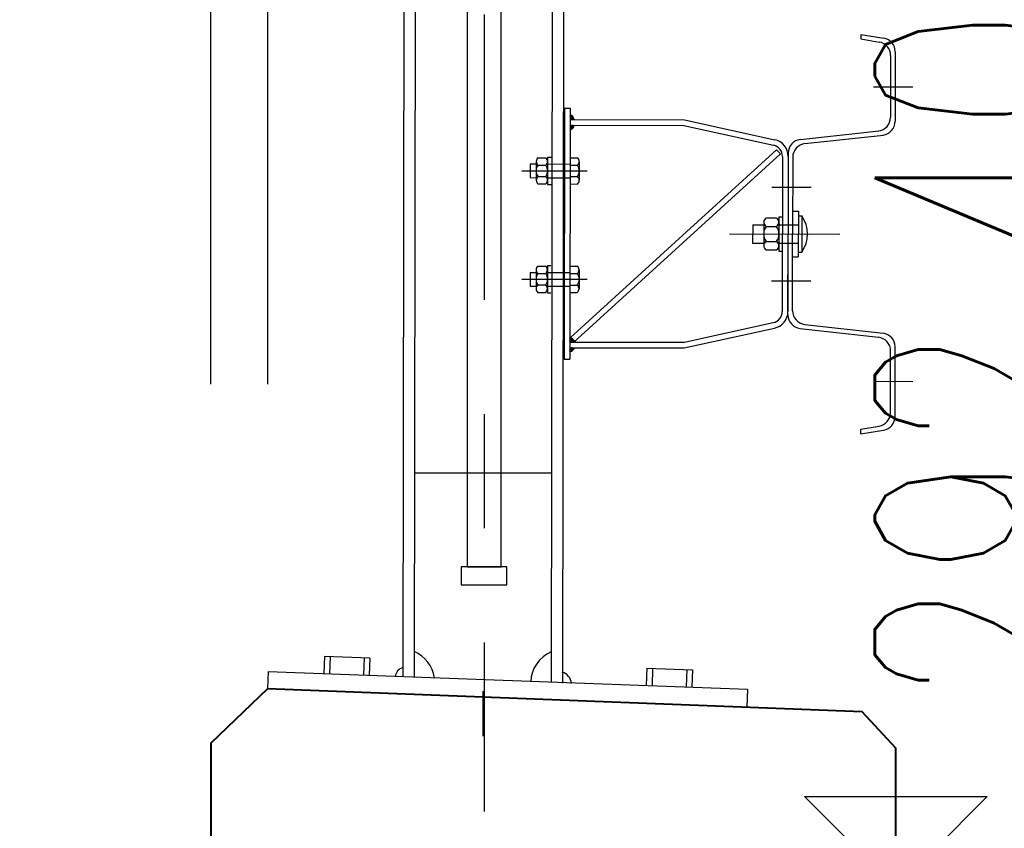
# Model space of a CAD drawing. Header units: metres. Extents: x -912764 to -454925, y -2226138 to -1112338.
# Tile 145 of 256: x -456345.861 to -456344.998, y -1112943.28 to -1112942.571. Entities that reach past the tile are written whole.
import ezdxf

# ---------------------------------------------------------------- set-up
doc = ezdxf.new("R2010")
doc.units = ezdxf.units.M
doc.linetypes.add('DASHDOT2', pattern=[0.375, 0.25, -0.0625, 0, -0.0625])
doc.linetypes.add('SOLID', pattern=[0])
for name, color, linetype in [('!řezy tenká', 1, 'Continuous'), ('018-ZSvodidlo', 8, 'Continuous'), ('025', 1, 'Continuous'), ('025-OSY', 4, 'DASHDOT2'), ('025-ZSvodidlo', 1, 'Continuous'), ('C3D_ZPR', 7, 'Continuous'), ('p_koty', 7, 'Continuous')]:
    doc.layers.add(name, color=color, linetype=linetype)
for name, color, linetype, lineweight in [('_NOVÝ STAV', 1, 'Continuous', 30), ('_NOVÝ STAV - POPISKY KATASTR', 7, 'Continuous', 30), ('R-koty vyskove', 7, 'Continuous', 13)]:
    doc.layers.add(name, color=color, linetype=linetype, lineweight=lineweight)
doc.layers.add('PDF2_13', color=140, linetype='Continuous', true_color=0x00bfff)
doc.styles.add('StandardUzky', font='simplex.shx', dxfattribs={"width": 0.65})
doc.styles.add('znacky', font='arial.ttf')
doc.dimstyles.new('1000', dxfattribs={"dimscale": 0.5, "dimtxt": 1, "dimasz": 0.6, "dimexe": 0.3, "dimexo": 0.5, "dimgap": 0.5, "dimtad": 1, "dimzin": 1, "dimdsep": 46, "dimtxsty": 'znacky', "dimblk": 'OBLIQUE', "dimcen": 1, "dimdle": 0.3, "dimclrd": 256, "dimclre": 256, "dimclrt": 256, "dimadec": 3, "dimazin": 0, "dimtfac": 1, "dimtmove": 0, "dimatfit": 3, "dimldrblk": 'OBLIQUE', "dimfxl": 1, "dimlwd": -1, "dimlwe": -1, "dimarcsym": 0})

# ---------------------------------------------------------------- blocks, each defined once
blk = doc.blocks.new('_Oblique')
at = {"color": 0, "linetype": 'ByBlock', "lineweight": -2}
blk.add_line((-0.5, -0.5), (0.5, 0.5), dxfattribs=at)
blk = doc.blocks.new('*D987')
at = {"layer": 'C3D_ZPR', "color": 1, "transparency": 16777216}
for p, q in [((0, 0.94121), (0, 1.51621)), ((0.5, 0.94121), (0.5, 1.51621)), ((-0.15, 1.44121), (0.65, 1.44121))]:
    blk.add_line(p, q, dxfattribs=at)
at = {"layer": 'Defpoints', "color": 0, "transparency": 16777216}
for p in [(0.5, 1.44121), (0, 0.2338), (0.5, 0.2338)]:
    blk.add_point(p, dxfattribs=at)
at = {"layer": 'C3D_ZPR', "color": 1, "transparency": 16777216, "xscale": 0.075, "yscale": 0.075, "zscale": 0.075, "rotation": 180}
blk.add_blockref('_Oblique', (0, 1.44121), dxfattribs=at)
at = {"layer": 'C3D_ZPR', "color": 1, "transparency": 16777216, "xscale": 0.075, "yscale": 0.075, "zscale": 0.075}
blk.add_blockref('_Oblique', (0.5, 1.44121), dxfattribs=at)
at = {"layer": 'C3D_ZPR', "color": 1, "transparency": 16777216, "insert": (0.25, 1.59121), "char_height": 0.2, "attachment_point": 5, "style": 'StandardUzky'}
blk.add_mtext('500', dxfattribs=at)
blk = doc.blocks.new('*D988')
at = {"layer": 'C3D_ZPR', "color": 1, "transparency": 16777216}
for p, q in [((-0.60011, 0.94121), (-0.60011, 1.51621)), ((0, 0.94121), (0, 1.51621)), ((-0.75011, 1.44121), (0.15, 1.44121))]:
    blk.add_line(p, q, dxfattribs=at)
at = {"layer": 'Defpoints', "color": 0, "transparency": 16777216}
for p in [(0, 1.44121), (-0.60011, 0.12672), (0, 0.07)]:
    blk.add_point(p, dxfattribs=at)
at = {"layer": 'C3D_ZPR', "color": 1, "transparency": 16777216, "xscale": 0.075, "yscale": 0.075, "zscale": 0.075, "rotation": 180}
blk.add_blockref('_Oblique', (-0.60011, 1.44121), dxfattribs=at)
at = {"layer": 'C3D_ZPR', "color": 1, "transparency": 16777216, "xscale": 0.075, "yscale": 0.075, "zscale": 0.075}
blk.add_blockref('_Oblique', (0, 1.44121), dxfattribs=at)
at = {"layer": 'C3D_ZPR', "color": 1, "transparency": 16777216, "insert": (-0.30006, 1.59121), "char_height": 0.2, "attachment_point": 5, "style": 'StandardUzky'}
blk.add_mtext('600', dxfattribs=at)
blk = doc.blocks.new('*D990')
at = {"layer": 'C3D_ZPR', "color": 1, "transparency": 16777216}
for p, q in [((-0.60011, 0.44121), (-0.60011, 1.01621)), ((-0.55009, 0.44121), (-0.55009, 1.01621)), ((-0.60011, 0.94121), (-1.24115, 0.94121)), ((-0.55009, 0.94121), (-0.60011, 0.94121)), ((-0.55009, 0.94121), (-0.47509, 0.94121))]:
    blk.add_line(p, q, dxfattribs=at)
at = {"layer": 'Defpoints', "color": 0, "transparency": 16777216}
for p in [(-0.55009, 0.94121), (-0.55009, 0.18189), (-0.60011, 0.12672)]:
    blk.add_point(p, dxfattribs=at)
at = {"layer": 'C3D_ZPR', "color": 1, "transparency": 16777216, "xscale": 0.075, "yscale": 0.075, "zscale": 0.075}
blk.add_blockref('_Oblique', (-0.60011, 0.94121), dxfattribs=at)
at = {"layer": 'C3D_ZPR', "color": 1, "transparency": 16777216, "xscale": 0.075, "yscale": 0.075, "zscale": 0.075, "rotation": 180}
blk.add_blockref('_Oblique', (-0.55009, 0.94121), dxfattribs=at)
at = {"layer": 'C3D_ZPR', "color": 1, "transparency": 16777216, "insert": (-1.08591, 1.09121), "char_height": 0.2, "attachment_point": 5, "style": 'StandardUzky'}
blk.add_mtext('50', dxfattribs=at)
blk = doc.blocks.new('*D339')
at = {"layer": 'C3D_ZPR', "color": 1, "transparency": 16777216}
for p, q in [((1.7427, 0.15423), (1.7427, 0.72459)), ((1.7427, 0), (1.7427, 0.30423)), ((1.2427, 0.15423), (1.8177, 0.15423)), ((1.2427, 0), (1.8177, 0))]:
    blk.add_line(p, q, dxfattribs=at)
at = {"layer": 'Defpoints', "color": 0, "lineweight": 50, "transparency": 16777216}
for p in [(-0.02964, 0.15423), (0, 0), (1.7427, 0)]:
    blk.add_point(p, dxfattribs=at)
at = {"layer": 'C3D_ZPR', "color": 1, "transparency": 16777216, "xscale": 0.075, "yscale": 0.075, "zscale": 0.075}
for p, rotation in [((1.7427, 0.15423), 90), ((1.7427, 0), 270)]:
    blk.add_blockref('_Oblique', p, dxfattribs=dict(at, rotation=rotation))
at = {"layer": 'C3D_ZPR', "color": 1, "transparency": 16777216, "insert": (1.5927, 0.51673), "char_height": 0.2, "attachment_point": 5, "rotation": 90, "style": 'StandardUzky'}
blk.add_mtext('154', dxfattribs=at)
blk = doc.blocks.new('A$C021ef3a7')
at = {"layer": '018-ZSvodidlo', "color": 1}
blk.add_line((-0.10383, -0.51746), (-0.22383, -0.51728), dxfattribs=at)
at = {"layer": '025', "color": 1}
blk.add_line((-0.16398, -0.70844), (-0.16398, -0.74792), dxfattribs=at)
at = {"layer": '025-OSY', "color": 1}
blk.add_line((-0.16276, 0.43432), (-0.16276, -0.81393), dxfattribs=at)
at = {"layer": '025-ZSvodidlo', "color": 1}
for p, q in [((-0.23275, 0.20518), (-0.23409, -0.69553)), ((-0.22275, 0.20517), (-0.22409, -0.69595)), ((-0.10275, 0.20499), (-0.1041, -0.70093)), ((-0.09275, 0.20498), (-0.0941, -0.70134)), ((0.16735, -0.13294), (0.16734, -0.137)), ((0.16734, -0.137), (0.18331, -0.13968)), ((0.16735, -0.13294), (0.18732, -0.1363)), ((0.19332, -0.15153), (0.19324, -0.20566)), ((0.19733, -0.14815), (0.19724, -0.20925)), ((0.17844, -0.17896), (0.2129, -0.17901)), ((-0.09236, -0.19756), (-0.09269, -0.41756)), ((-0.09236, -0.19756), (-0.08736, -0.19756)), ((-0.08736, -0.19756), (-0.08769, -0.41756)), ((-0.08738, -0.20628), (-0.08561, -0.20453)), ((-0.08738, -0.20672), (-0.08539, -0.20475)), ((-0.08738, -0.20717), (-0.08519, -0.20499)), ((-0.08738, -0.20761), (-0.085, -0.20524)), ((-0.08596, -0.20757), (-0.08738, -0.20615)), ((-0.0864, -0.20757), (-0.08738, -0.20659)), ((-0.08737, -0.20407), (-0.08696, -0.20366)), ((-0.08737, -0.20451), (-0.08665, -0.2038)), ((-0.08374, -0.20758), (-0.08737, -0.20394)), ((-0.08737, -0.20496), (-0.08637, -0.20395)), ((-0.08737, -0.2054), (-0.0861, -0.20413)), ((-0.08737, -0.20584), (-0.08585, -0.20432)), ((-0.08418, -0.20758), (-0.08737, -0.20438)), ((-0.08463, -0.20758), (-0.08737, -0.20482)), ((-0.08507, -0.20758), (-0.08737, -0.20527)), ((-0.08551, -0.20757), (-0.08737, -0.20571)), ((-0.08442, -0.20646), (-0.08735, -0.20352)), ((-0.08689, -0.20757), (-0.08483, -0.20551)), ((-0.08472, -0.20572), (-0.08661, -0.20382)), ((-0.08645, -0.20757), (-0.08468, -0.2058)), ((-0.08601, -0.20757), (-0.08454, -0.2061)), ((-0.08557, -0.20757), (-0.08443, -0.20643)), ((-0.08513, -0.20758), (-0.08433, -0.20678)), ((-0.08739, -0.21291), (-0.08704, -0.21257)), ((-0.08739, -0.21335), (-0.0866, -0.21257)), ((-0.08739, -0.2138), (-0.08616, -0.21257)), ((-0.08739, -0.21424), (-0.08572, -0.21257)), ((-0.08739, -0.21468), (-0.08528, -0.21258)), ((-0.08739, -0.21512), (-0.08484, -0.21258)), ((-0.08739, -0.21556), (-0.0844, -0.21258)), ((-0.08739, -0.216), (-0.08411, -0.21274)), ((-0.0852, -0.21541), (-0.08739, -0.21322)), ((-0.08542, -0.21563), (-0.08739, -0.21366)), ((-0.08566, -0.21583), (-0.08739, -0.2141)), ((-0.08592, -0.21601), (-0.08739, -0.21455)), ((-0.0862, -0.21618), (-0.08739, -0.21499)), ((-0.0865, -0.21632), (-0.08739, -0.21543)), ((-0.08684, -0.20757), (-0.08738, -0.20703)), ((-0.08738, -0.20756), (0.01262, -0.20771)), ((-0.08738, -0.21256), (0.01207, -0.21271)), ((-0.08499, -0.21518), (-0.08738, -0.21278)), ((-0.08481, -0.21492), (-0.08714, -0.21258)), ((-0.08701, -0.21651), (-0.08427, -0.21377)), ((-0.08464, -0.21465), (-0.08671, -0.21257)), ((-0.08628, -0.21622), (-0.08456, -0.2145)), ((-0.08449, -0.21436), (-0.08627, -0.21257)), ((-0.08436, -0.21405), (-0.08582, -0.21257)), ((-0.08425, -0.21371), (-0.08538, -0.21257)), ((-0.08417, -0.21335), (-0.08494, -0.21258)), ((-0.08412, -0.21295), (-0.08449, -0.21258)), ((0.01207, -0.21271), (0.09074, -0.23012)), ((0.01262, -0.20771), (0.09182, -0.22524)), ((-0.08682, -0.21645), (-0.08739, -0.21587)), ((-0.08716, -0.21655), (-0.08739, -0.21631)), ((0.11427, -0.2251), (0.18293, -0.21757)), ((0.11827, -0.22868), (0.18693, -0.22116)), ((-0.11556, -0.24102), (-0.10869, -0.24103)), ((-0.10713, -0.24054), (-0.10716, -0.26454)), ((-0.10713, -0.24054), (-0.10413, -0.24054)), ((-0.08743, -0.39886), (0.09336, -0.23402)), ((-0.08743, -0.24106), (-0.08099, -0.24107)), ((-0.08406, -0.40256), (0.09673, -0.23771)), ((0.09673, -0.23771), (0.09336, -0.23402)), ((0.09858, -0.2399), (0.09837, -0.37572)), ((0.10358, -0.23991), (0.10337, -0.37573)), ((0.10358, -0.23701), (0.10347, -0.30785)), ((0.10358, -0.23996), (0.10347, -0.30785)), ((0.10757, -0.24059), (0.10747, -0.30785)), ((-0.12243, -0.24651), (-0.12245, -0.25851)), ((-0.12243, -0.24651), (-0.11713, -0.24652)), ((-0.11713, -0.24429), (-0.11716, -0.26101)), ((-0.11557, -0.24752), (-0.1087, -0.24753)), ((-0.10713, -0.24654), (-0.08743, -0.24656)), ((-0.08744, -0.24756), (-0.081, -0.24757)), ((-0.07951, -0.24433), (-0.07953, -0.26083)), ((-0.12971, -0.2525), (-0.07445, -0.25258)), ((-0.12771, -0.2525), (-0.07245, -0.25259)), ((-0.12245, -0.25851), (-0.11715, -0.25852)), ((-0.11559, -0.25752), (-0.10872, -0.25753)), ((-0.10715, -0.25854), (-0.08745, -0.25856)), ((-0.08745, -0.25756), (-0.08102, -0.25757)), ((-0.1156, -0.26402), (-0.10873, -0.26403)), ((-0.10716, -0.26454), (-0.10416, -0.26454)), ((-0.08746, -0.26406), (-0.08103, -0.26407)), ((0.08921, -0.26683), (0.12367, -0.26688)), ((0.0955, -0.29284), (0.09545, -0.32284)), ((0.0955, -0.29284), (0.0985, -0.29284)), ((0.1075, -0.28985), (0.10747, -0.30785)), ((0.1075, -0.29135), (0.10747, -0.30785)), ((0.1075, -0.28785), (0.1125, -0.28786)), ((0.1125, -0.28786), (0.11244, -0.32786)), ((0.1125, -0.29186), (0.1155, -0.29186)), ((0.1155, -0.29186), (0.11545, -0.32386)), ((0.07249, -0.29982), (0.07246, -0.31578)), ((0.07249, -0.29982), (0.08219, -0.29984)), ((0.08219, -0.29687), (0.08216, -0.3191)), ((0.08427, -0.30117), (0.0934, -0.30118)), ((0.08428, -0.29382), (0.09341, -0.29383)), ((0.09549, -0.29986), (0.11249, -0.29988)), ((0.05212, -0.30777), (0.14881, -0.30791)), ((0.06721, -0.30779), (0.12247, -0.30788)), ((0.10337, -0.37869), (0.10347, -0.30785)), ((0.10738, -0.37511), (0.10747, -0.30785)), ((0.10745, -0.32435), (0.10747, -0.30785)), ((0.10745, -0.32585), (0.10747, -0.30785)), ((0.07246, -0.31578), (0.08216, -0.3158)), ((0.08425, -0.31447), (0.09338, -0.31448)), ((0.09546, -0.31582), (0.11246, -0.31584)), ((0.08424, -0.32182), (0.09337, -0.32183)), ((0.09545, -0.32284), (0.09845, -0.32284)), ((0.11245, -0.32386), (0.11545, -0.32386)), ((-0.1157, -0.33602), (-0.10883, -0.33603)), ((-0.10727, -0.33554), (-0.1073, -0.35954)), ((-0.10727, -0.33554), (-0.10427, -0.33554)), ((-0.08757, -0.33606), (-0.08113, -0.33607)), ((0.10745, -0.32785), (0.11244, -0.32786)), ((-0.12258, -0.34151), (-0.12259, -0.35351)), ((-0.12258, -0.34151), (-0.11728, -0.34152)), ((-0.11727, -0.33929), (-0.1173, -0.35601)), ((-0.11571, -0.34252), (-0.10884, -0.34253)), ((-0.10728, -0.34154), (-0.0876, -0.34156)), ((-0.08758, -0.34256), (-0.08114, -0.34257)), ((-0.07965, -0.33933), (-0.07967, -0.35583)), ((-0.12985, -0.3475), (-0.07459, -0.34758)), ((-0.12785, -0.3475), (-0.07259, -0.34759)), ((-0.12259, -0.35351), (-0.11729, -0.35352)), ((-0.11573, -0.35252), (-0.10886, -0.35253)), ((-0.10729, -0.35354), (-0.08762, -0.35356)), ((-0.08759, -0.35256), (-0.08116, -0.35257)), ((0.08909, -0.34883), (0.12354, -0.34888)), ((-0.11574, -0.35902), (-0.10887, -0.35903)), ((-0.1073, -0.35954), (-0.1043, -0.35954)), ((-0.0876, -0.35906), (-0.08117, -0.35907)), ((0.01126, -0.40283), (0.09051, -0.38553)), ((0.11803, -0.38705), (0.18667, -0.39478)), ((0.01233, -0.40771), (0.09157, -0.39042)), ((0.11403, -0.39063), (0.18267, -0.39836)), ((-0.08767, -0.40209), (-0.08527, -0.3997)), ((-0.08767, -0.40231), (-0.08511, -0.39976)), ((-0.08767, -0.40253), (-0.08506, -0.39993)), ((-0.08714, -0.40256), (-0.08767, -0.40204)), ((-0.08739, -0.40254), (-0.08767, -0.40226)), ((-0.08767, -0.40256), (0.01233, -0.40271)), ((-0.08274, -0.40255), (-0.08766, -0.39762)), ((-0.08766, -0.39789), (-0.08744, -0.39767)), ((-0.08766, -0.39811), (-0.0873, -0.39775)), ((-0.08296, -0.40255), (-0.08766, -0.39784)), ((-0.08766, -0.39833), (-0.08719, -0.39786)), ((-0.08766, -0.39855), (-0.08708, -0.39797)), ((-0.08318, -0.40255), (-0.08766, -0.39806)), ((-0.08766, -0.39877), (-0.08696, -0.39808)), ((-0.08766, -0.399), (-0.08685, -0.39819)), ((-0.0834, -0.40256), (-0.08766, -0.39828)), ((-0.08766, -0.39922), (-0.08674, -0.39829)), ((-0.08766, -0.39944), (-0.08662, -0.3984)), ((-0.08362, -0.40256), (-0.08766, -0.39851)), ((-0.08766, -0.39966), (-0.08651, -0.39851)), ((-0.08766, -0.39988), (-0.0864, -0.39862)), ((-0.08384, -0.40256), (-0.08766, -0.39873)), ((-0.08766, -0.4001), (-0.08628, -0.39873)), ((-0.08766, -0.40032), (-0.08617, -0.39883)), ((-0.08766, -0.40054), (-0.08606, -0.39894)), ((-0.08406, -0.40256), (-0.08766, -0.39895)), ((-0.08766, -0.40076), (-0.08595, -0.39905)), ((-0.08766, -0.40098), (-0.08583, -0.39916)), ((-0.08428, -0.40256), (-0.08766, -0.39917)), ((-0.08766, -0.4012), (-0.08572, -0.39927)), ((-0.08766, -0.40143), (-0.08561, -0.39937)), ((-0.0845, -0.40256), (-0.08766, -0.39939)), ((-0.08766, -0.40165), (-0.08549, -0.39948)), ((-0.08766, -0.40187), (-0.08538, -0.39959)), ((-0.08472, -0.40256), (-0.08766, -0.39961)), ((-0.08494, -0.40256), (-0.08766, -0.39983)), ((-0.08516, -0.40256), (-0.08766, -0.40005)), ((-0.08538, -0.40256), (-0.08766, -0.40027)), ((-0.0856, -0.40256), (-0.08766, -0.40049)), ((-0.08582, -0.40256), (-0.08766, -0.40071)), ((-0.08604, -0.40256), (-0.08766, -0.40094)), ((-0.08626, -0.40256), (-0.08766, -0.40116)), ((-0.08648, -0.40256), (-0.08766, -0.40138)), ((-0.0867, -0.40256), (-0.08766, -0.4016)), ((-0.08692, -0.40256), (-0.08766, -0.40182)), ((-0.08745, -0.40253), (-0.08493, -0.40003)), ((-0.08507, -0.39989), (-0.08737, -0.39768)), ((-0.08726, -0.40256), (-0.08482, -0.40014)), ((-0.08703, -0.40256), (-0.08471, -0.40025)), ((-0.08681, -0.40256), (-0.0846, -0.40036)), ((-0.08659, -0.40256), (-0.08449, -0.40047)), ((-0.08637, -0.40256), (-0.08438, -0.40058)), ((-0.08615, -0.40256), (-0.08427, -0.40069)), ((-0.08593, -0.40256), (-0.08416, -0.4008)), ((-0.0857, -0.40256), (-0.08405, -0.40091)), ((-0.08548, -0.40256), (-0.08394, -0.40102)), ((-0.08526, -0.40256), (-0.08383, -0.40113)), ((-0.08242, -0.40255), (-0.08507, -0.39989)), ((-0.08504, -0.40256), (-0.08372, -0.40124)), ((-0.08482, -0.40256), (-0.08361, -0.40136)), ((-0.08459, -0.40256), (-0.0835, -0.40147)), ((-0.08437, -0.40256), (-0.08339, -0.40158)), ((-0.08415, -0.40256), (-0.08328, -0.40169)), ((-0.08393, -0.40256), (-0.08317, -0.4018)), ((-0.08371, -0.40256), (-0.08306, -0.40191)), ((-0.08349, -0.40256), (-0.08295, -0.40202)), ((-0.08326, -0.40255), (-0.08284, -0.40213)), ((-0.08304, -0.40255), (-0.08273, -0.40224)), ((-0.08282, -0.40255), (-0.08262, -0.40235)), ((-0.0826, -0.40255), (-0.08251, -0.40246)), ((-0.08768, -0.40894), (-0.08629, -0.40756)), ((-0.08768, -0.40916), (-0.08607, -0.40756)), ((-0.08768, -0.40938), (-0.08585, -0.40756)), ((-0.08768, -0.4096), (-0.08563, -0.40756)), ((-0.08768, -0.40982), (-0.08541, -0.40756)), ((-0.08768, -0.41004), (-0.08518, -0.40756)), ((-0.08768, -0.41026), (-0.08496, -0.40756)), ((-0.08768, -0.41049), (-0.08474, -0.40756)), ((-0.08768, -0.41071), (-0.08452, -0.40756)), ((-0.08768, -0.41093), (-0.0843, -0.40756)), ((-0.08613, -0.41044), (-0.08768, -0.40889)), ((-0.08627, -0.41052), (-0.08768, -0.40911)), ((-0.08641, -0.4106), (-0.08768, -0.40933)), ((-0.08656, -0.41067), (-0.08768, -0.40955)), ((-0.08671, -0.41074), (-0.08768, -0.40977)), ((-0.08687, -0.41081), (-0.08768, -0.41)), ((-0.08703, -0.41087), (-0.08768, -0.41022)), ((-0.08719, -0.41093), (-0.08768, -0.41044)), ((-0.08736, -0.41098), (-0.08768, -0.41066)), ((-0.08753, -0.41103), (-0.08768, -0.41088)), ((-0.08767, -0.40756), (0.01233, -0.40771)), ((-0.08535, -0.4099), (-0.08767, -0.40756)), ((-0.08767, -0.40805), (-0.08718, -0.40756)), ((-0.08767, -0.40828), (-0.08696, -0.40756)), ((-0.08767, -0.4085), (-0.08674, -0.40756)), ((-0.08767, -0.40872), (-0.08652, -0.40756)), ((-0.08767, -0.40783), (-0.08744, -0.4076)), ((-0.08547, -0.41), (-0.08767, -0.40779)), ((-0.0856, -0.41009), (-0.08767, -0.40801)), ((-0.08572, -0.41018), (-0.08767, -0.40823)), ((-0.08586, -0.41027), (-0.08767, -0.40845)), ((-0.08599, -0.41036), (-0.08767, -0.40867)), ((-0.08757, -0.41104), (-0.08408, -0.40756)), ((-0.08523, -0.40979), (-0.08745, -0.40756)), ((-0.08726, -0.41095), (-0.08385, -0.40756)), ((-0.08511, -0.40969), (-0.08723, -0.40756)), ((-0.085, -0.40958), (-0.08701, -0.40756)), ((-0.08691, -0.41083), (-0.08363, -0.40756)), ((-0.08489, -0.40947), (-0.08679, -0.40756)), ((-0.08478, -0.40936), (-0.08657, -0.40756)), ((-0.08468, -0.40924), (-0.08635, -0.40756)), ((-0.08458, -0.40912), (-0.08613, -0.40756)), ((-0.08602, -0.41038), (-0.08414, -0.4085)), ((-0.08448, -0.409), (-0.08591, -0.40756)), ((-0.08439, -0.40887), (-0.08569, -0.40756)), ((-0.08429, -0.40874), (-0.08547, -0.40756)), ((-0.08421, -0.40861), (-0.08525, -0.40756)), ((-0.08412, -0.40847), (-0.08503, -0.40756)), ((-0.08404, -0.40833), (-0.08423, -0.40814)), ((0.19324, -0.46443), (0.19332, -0.4103)), ((0.19724, -0.46782), (0.19733, -0.40673)), ((-0.09269, -0.41756), (-0.08769, -0.41756)), ((0.17844, -0.43696), (0.2129, -0.43701)), ((0.16722, -0.47889), (0.1832, -0.47625)), ((0.16722, -0.48294), (0.16722, -0.47889)), ((0.16722, -0.48294), (0.18719, -0.47964))]:
    blk.add_line(p, q, dxfattribs=at)
for points in [[(-0.14776, 0.10633), (-0.17776, 0.10633), (-0.17776, -0.59938), (-0.14776, -0.59938)], [(-0.14276, -0.59938), (-0.18276, -0.59938), (-0.18276, -0.61538), (-0.14276, -0.61538)]]:
    blk.add_lwpolyline(points, close=True, dxfattribs=at)
for centre, radius, start, end in [((0.18533, -0.14813), 0.012, 359.91518, 80.45286), ((0.18132, -0.15152), 0.012, 359.91518, 80.45286), ((-0.08862, -0.20772), 0.00439, 1.86362, 73.43252), ((0.18124, -0.20564), 0.012, 276.25537, 359.91518), ((-0.08809, -0.21268), 0.00397, 280.11479, 1.45584), ((0.18524, -0.20923), 0.012, 276.25537, 359.91518), ((0.08858, -0.23989), 0.01, 359.91518, 77.51977), ((0.08858, -0.23989), 0.015, 359.91518, 77.51977), ((0.11558, -0.23703), 0.012, 96.25537, 179.91518), ((0.11957, -0.24061), 0.012, 96.25537, 179.91518), ((-0.11277, -0.24428), 0.00429, 130.65738, 229.17298), ((-0.1115, -0.24428), 0.00429, 310.65738, 49.17298), ((-0.0838, -0.24432), 0.00429, 310.65738, 49.17298), ((-0.10858, -0.25253), 0.0086, 144.38552, 215.44484), ((-0.11571, -0.25252), 0.0086, 324.38552, 35.44484), ((-0.08801, -0.25256), 0.0086, 324.38552, 35.44484), ((-0.11279, -0.26078), 0.00429, 130.65738, 229.17298), ((-0.11152, -0.26078), 0.00429, 310.65738, 49.17298), ((-0.08382, -0.26082), 0.00429, 310.65738, 49.17298), ((0.09237, -0.30783), 0.0281, 325.20713, 34.62323), ((0.09357, -0.30783), 0.01144, 144.38552, 215.44484), ((0.08648, -0.2975), 0.00429, 120.8683, 238.96206), ((0.08408, -0.30782), 0.01144, 324.38552, 35.44484), ((0.0912, -0.2975), 0.00429, 300.8683, 58.96206), ((0.08644, -0.31815), 0.00429, 120.8683, 238.96206), ((0.09117, -0.31815), 0.00429, 300.8683, 58.96206), ((-0.11291, -0.33928), 0.00429, 130.65738, 229.17298), ((-0.11164, -0.33928), 0.00429, 310.65738, 49.17298), ((-0.08394, -0.33932), 0.00429, 310.65738, 49.17298), ((-0.10872, -0.34753), 0.0086, 144.38552, 215.44484), ((-0.11585, -0.34752), 0.0086, 324.38552, 35.44484), ((-0.08815, -0.34756), 0.0086, 324.38552, 35.44484), ((-0.11293, -0.35578), 0.00429, 130.65738, 229.17298), ((-0.11166, -0.35578), 0.00429, 310.65738, 49.17298), ((-0.08396, -0.35582), 0.00429, 310.65738, 49.17298), ((0.08837, -0.37576), 0.01, 282.31059, 359.91518), ((0.08837, -0.37576), 0.015, 282.31059, 359.91518), ((0.11537, -0.3787), 0.012, 179.91518, 263.57499), ((0.11938, -0.37513), 0.012, 179.91518, 263.57499), ((0.18533, -0.40671), 0.012, 359.91518, 83.57499), ((-0.0882, -0.40086), 0.00328, 75.37155, 80.4343), ((0.18132, -0.41028), 0.012, 359.91518, 83.57499), ((-0.08905, -0.40546), 0.00578, 283.7111, 338.71988), ((0.18124, -0.46441), 0.012, 279.3775, 359.91518), ((0.18524, -0.4678), 0.012, 279.3775, 359.91518), ((-0.23596, -0.70124), 0.03, 8.7345, 66.38925), ((-0.09201, -0.70146), 0.03, 113.44111, 177.5723), ((-0.23197, -0.69627), 0.00869, 103.29263, 174.77413), ((-0.09759, -0.70282), 0.01152, 5.63137, 73.70938)]:
    blk.add_arc(centre, radius, start, end, dxfattribs=at)
blk = doc.blocks.new('*D338')
at = {"layer": 'C3D_ZPR', "color": 1, "transparency": 16777216}
for p, q in [((2.06111, 0.30423), (2.06111, -2.02994)), ((1.56111, 0.15423), (2.13611, 0.15423)), ((1.56111, -1.87994), (2.13611, -1.87994))]:
    blk.add_line(p, q, dxfattribs=at)
at = {"layer": 'Defpoints', "color": 0, "lineweight": 50, "transparency": 16777216}
for p in [(-0.02964, 0.15423), (-0.05, -1.87994), (2.06111, -1.87994)]:
    blk.add_point(p, dxfattribs=at)
at = {"layer": 'C3D_ZPR', "color": 1, "transparency": 16777216, "xscale": 0.075, "yscale": 0.075, "zscale": 0.075}
for p, rotation in [((2.06111, 0.15423), 90), ((2.06111, -1.87994), 270)]:
    blk.add_blockref('_Oblique', p, dxfattribs=dict(at, rotation=rotation))
at = {"layer": 'C3D_ZPR', "color": 1, "transparency": 16777216, "insert": (1.91111, -0.86285), "char_height": 0.2, "attachment_point": 5, "rotation": 90, "style": 'StandardUzky'}
blk.add_mtext('2034', dxfattribs=at)
blk = doc.blocks.new('Vyskova_sipka')
at = {"color": 0, "linetype": 'ByBlock', "lineweight": -2}
for p, q in [((0, 0), (-4, 4)), ((-4, 4), (4, 4)), ((4, 4), (0, 0))]:
    blk.add_line(p, q, dxfattribs=at)
blk = doc.blocks.new('*D346')
at = {"layer": 'C3D_ZPR', "color": 1, "transparency": 16777216}
for p, q in [((-456347.4708, -1112941.70771), (-456347.4708, -1112941.38271)), ((-456345.69329, -1112941.70771), (-456345.69329, -1112941.38271)), ((-456347.5458, -1112941.45771), (-456345.61829, -1112941.45771))]:
    blk.add_line(p, q, dxfattribs=at)
at = {"layer": 'Defpoints', "color": 0, "transparency": 16777216}
for p in [(-456345.69329, -1112941.45771), (-456345.69329, -1112943.45702), (-456347.4708, -1112944.94092)]:
    blk.add_point(p, dxfattribs=at)
at = {"layer": 'C3D_ZPR', "color": 1, "transparency": 16777216, "xscale": 0.075, "yscale": 0.075, "zscale": 0.075, "rotation": 180}
blk.add_blockref('_Oblique', (-456347.4708, -1112941.45771), dxfattribs=at)
at = {"layer": 'C3D_ZPR', "color": 1, "transparency": 16777216, "xscale": 0.075, "yscale": 0.075, "zscale": 0.075}
blk.add_blockref('_Oblique', (-456345.69329, -1112941.45771), dxfattribs=at)
at = {"layer": 'C3D_ZPR', "color": 1, "transparency": 16777216, "insert": (-456346.58205, -1112941.30771), "char_height": 0.2, "attachment_point": 5, "style": 'StandardUzky'}
blk.add_mtext('1778', dxfattribs=at)
blk = doc.blocks.new('A$C4eac8e0d')
for p, q in [((-0.54982, 0.18943), (-0.55037, 0.17434)), ((-0.54982, 0.18943), (-0.13001, 0.1742)), ((-0.13001, 0.1742), (-0.13059, 0.15843))]:
    blk.add_line(p, q)
at = {"layer": 'p_koty'}
for p, q in [((-0.50063, 0.20273), (-0.50123, 0.18774)), ((-0.46066, 0.20122), (-0.50063, 0.20272)), ((-0.49563, 0.20253), (-0.49623, 0.18754)), ((-0.46566, 0.20141), (-0.46625, 0.18642)), ((-0.46066, 0.20121), (-0.46126, 0.18622)), ((-0.21809, 0.19241), (-0.21858, 0.17742)), ((-0.21809, 0.19242), (-0.17811, 0.19102)), ((-0.21309, 0.19224), (-0.21358, 0.17725)), ((-0.18311, 0.19119), (-0.1836, 0.1762)), ((-0.17811, 0.19103), (-0.1786, 0.17604))]:
    blk.add_line(p, q, dxfattribs=at)
at = {"layer": 'PDF2_13', "color": 1, "linetype": 'Continuous', "lineweight": 40}
blk.add_lwpolyline([(0, -0.12096), (0, 0.12248), (-0.02964, 0.15423), (-0.55037, 0.17434), (-0.60011, 0.12672), (-0.60011, -0.12518), (-0.56519, -0.12413), (-0.55566, -0.11354), (-0.54508, -0.12307), (-0.44956, -0.12095), (-0.44956, -1.72994)], dxfattribs=at)
at = {"layer": '_NOVÝ STAV', "linetype": 'SOLID'}
blk.add_blockref('A$C021ef3a7', (-0.19789, 0.88074), dxfattribs=at)
at = {"layer": 'C3D_ZPR'}
for base, p1, p2, picture, middle in [((0, 1.44121), (-0.60011, 0.12672), (0, 0.07), '*D988', (-0.30006, 1.59121)), ((0.5, 1.44121), (0, 0.2338), (0.5, 0.2338), '*D987', (0.25, 1.59121))]:
    dim = blk.add_linear_dim(base=base, p1=p1, p2=p2, dimstyle='1000', override={"dimscale": 1, "dimtxt": 0.2, "dimasz": 0.075, "dimexe": 0.075, "dimexo": 0.25, "dimgap": 0.05, "dimdec": 0, "dimlfac": 1000, "dimdsep": 44, "dimtxsty": 'StandardUzky', "dimcen": 0.5, "dimdle": 0.15, "dimclrd": 1, "dimclre": 1, "dimclrt": 1, "dimfxl": 0.5, "dimfxlon": 1}, dxfattribs=at)
    dim.commit()
    dim.dimension.update_dxf_attribs({"geometry": picture, "text_midpoint": middle})
dim = blk.add_linear_dim(base=(-0.55009, 0.94121), p1=(-0.60011, 0.12672), p2=(-0.55009, 0.18189), dimstyle='1000', override={"dimscale": 1, "dimtxt": 0.2, "dimasz": 0.075, "dimexe": 0.075, "dimexo": 0.25, "dimgap": 0.05, "dimdec": 0, "dimlfac": 1000, "dimdsep": 44, "dimtxsty": 'StandardUzky', "dimcen": 0.5, "dimdle": 0.15, "dimclrd": 1, "dimclre": 1, "dimclrt": 1, "dimfxl": 0.5, "dimfxlon": 1}, dxfattribs=at)
dim.commit()
dim.dimension.update_dxf_attribs({"geometry": '*D990', "text_midpoint": (-1.08591, 0.94121), "dimtype": 160})
dim = blk.add_linear_dim(base=(1.7427, 0), p1=(-0.02964, 0.15423), p2=(0, 0), angle=90, dimstyle='1000', override={"dimscale": 1, "dimtxt": 0.2, "dimasz": 0.075, "dimexe": 0.075, "dimexo": 0.25, "dimgap": 0.05, "dimdec": 0, "dimlfac": 1000, "dimdsep": 44, "dimtxsty": 'StandardUzky', "dimcen": 0.5, "dimdle": 0.15, "dimclrd": 1, "dimclre": 1, "dimclrt": 1, "dimfxl": 0.5, "dimfxlon": 1}, dxfattribs=at)
dim.commit()
dim.dimension.update_dxf_attribs({"geometry": '*D339', "text_midpoint": (1.7427, 0.51673), "dimtype": 128})
dim = blk.add_linear_dim(base=(2.06111, -1.87994), p1=(-0.02964, 0.15423), p2=(-0.05, -1.87994), angle=90, dimstyle='1000', override={"dimscale": 1, "dimtxt": 0.2, "dimasz": 0.075, "dimexe": 0.075, "dimexo": 0.25, "dimgap": 0.05, "dimdec": 0, "dimlfac": 1000, "dimdsep": 44, "dimtxsty": 'StandardUzky', "dimcen": 0.5, "dimdle": 0.15, "dimclrd": 1, "dimclre": 1, "dimclrt": 1, "dimfxl": 0.5, "dimfxlon": 1}, dxfattribs=at)
dim.commit()
dim.dimension.update_dxf_attribs({"geometry": '*D338', "text_midpoint": (1.91111, -0.86285)})

msp = doc.modelspace()

# ---------------------------------------------------------------- block references
at = {"layer": '!řezy tenká', "linetype": 'Continuous', "xscale": 0.02, "yscale": 0.02, "zscale": 0.03}
msp.add_blockref('Vyskova_sipka', (-456345.09318, -1112943.33183), dxfattribs=at)
at = {"layer": '_NOVÝ STAV - POPISKY KATASTR', "lineweight": 50}
msp.add_blockref('A$C4eac8e0d', (-456345.09318, -1112943.33183), dxfattribs=at)

# ---------------------------------------------------------------- texts
at = {"layer": 'R-koty vyskove', "color": 1, "insert": (-456344.9812, -1112943.17223), "char_height": 0.2, "attachment_point": 4, "rotation": 90, "style": 'StandardUzky'}
msp.add_mtext('292,40', dxfattribs=at)

# ---------------------------------------------------------------- dimensions: what is measured, and where the dimension line sits
at = {"layer": 'C3D_ZPR'}
dim = msp.add_linear_dim(base=(-456345.69329, -1112941.45771), p1=(-456347.4708, -1112944.94092), p2=(-456345.69329, -1112943.45702), dimstyle='1000', override={"dimtxt": 0.4, "dimasz": 0.15, "dimexe": 0.15, "dimgap": 0.1, "dimdec": 0, "dimlfac": 1000, "dimdsep": 44, "dimtxsty": 'StandardUzky', "dimdle": 0.15, "dimclrd": 1, "dimclre": 1, "dimclrt": 1, "dimfxl": 0.5, "dimfxlon": 1}, dxfattribs=at)
dim.commit()
dim.dimension.update_dxf_attribs({"geometry": '*D346', "text_midpoint": (-456346.58205, -1112941.30771)})

doc.saveas('drawing.dxf')
